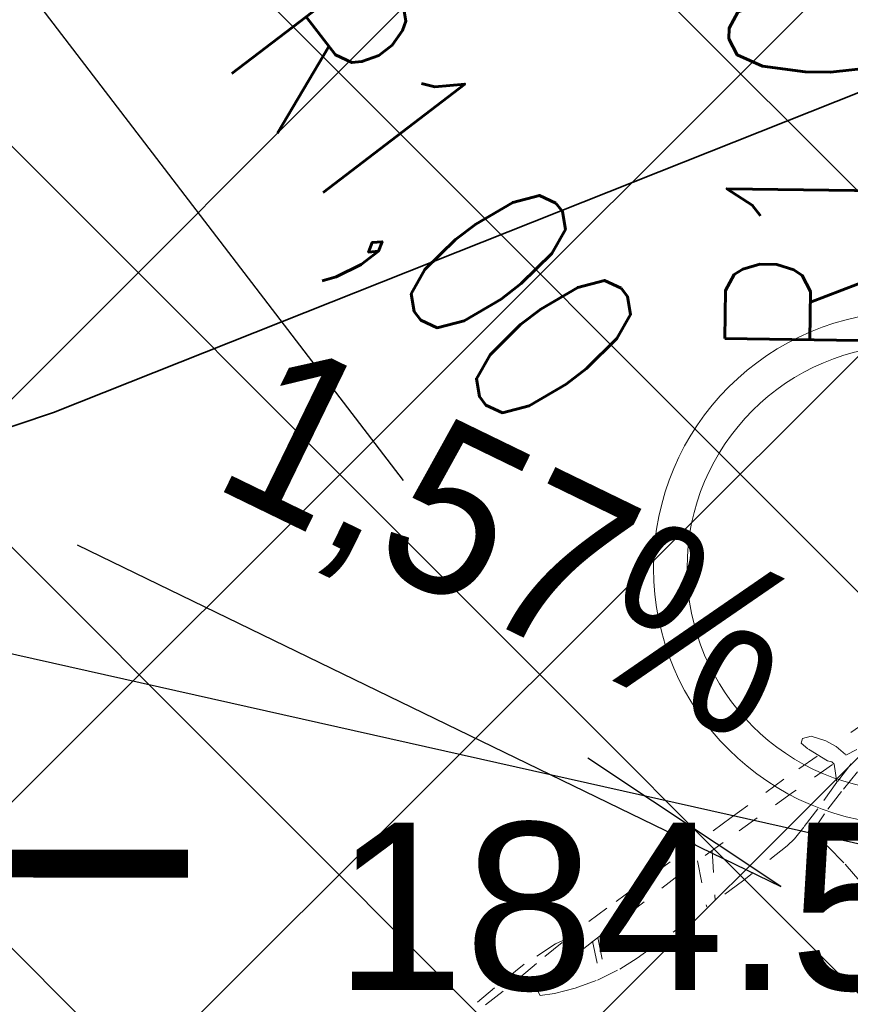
# Model space of a CAD drawing. Extents: x 8014 to 6635291, y -5609 to 5765892.
# Tile 71 of 158: x 6601184.73 to 6601188.45, y 5731790.67 to 5731795.08. Entities that reach past the tile are written whole.
import ezdxf
from ezdxf import colors
from ezdxf.entities.mleader import LeaderData, LeaderLine
from ezdxf.enums import TextEntityAlignment as Align
from ezdxf.math import Vec2, Vec3

# ---------------------------------------------------------------- set-up
doc = ezdxf.new("R2010")
doc.units = 0
doc.header["$PDSIZE"] = 0.75
for name, pattern in [('DASHED', [0.75, 0.5, -0.25]), ('DASHED2', [0.375, 0.25, -0.125]), ('HIDDEN', [0.375, 0.25, -0.125])]:
    doc.linetypes.add(name, pattern=pattern)
doc.layers.get('0').update_dxf_attribs({"linetype": 'CONTINUOUS'})
doc.layers.get('Defpoints').update_dxf_attribs({"linetype": 'CONTINUOUS'})
for name, color, linetype, lineweight in [('!m_spadki', 7, 'CONTINUOUS', 30), ('D_WYMIARY', 7, 'CONTINUOUS', 15), ('GSPWPS_O', 7, 'CONTINUOUS', 13), ('OPIS', 7, 'CONTINUOUS', 0), ('POJAZDY', 8, 'HIDDEN', 0), ('T_odn', 7, 'CONTINUOUS', 35), ('T_str.ochr.8m', 40, 'HIDDEN', 60)]:
    doc.layers.add(name, color=color, linetype=linetype, lineweight=lineweight)
for name, color, linetype in [('A-SZRAF- DROGI', 130, 'CONTINUOUS'), ('a_chodnik', 31, 'CONTINUOUS'), ('a_zieleń', 80, 'CONTINUOUS'), ('droga p.poz', 22, 'CONTINUOUS')]:
    doc.layers.add(name, color=color, linetype=linetype)
doc.layers.add('AP_HATCH_DROGI', color=7, linetype='CONTINUOUS', lineweight=15, true_color=0x949494)
doc.styles.add('Arial', font='arial.ttf')
doc.styles.add('ROMANS', font='romans.shx', dxfattribs={"width": 0.7})
doc.dimstyles.new('wymiary 1000', dxfattribs={"dimtxt": 1.2, "dimasz": 0.5, "dimexe": 0.2, "dimexo": 0, "dimgap": 0.3, "dimtad": 1, "dimzin": 1, "dimtxsty": 'ROMANS', "dimblk": 'OBLIQUE', "dimcen": 1.5, "dimazin": 0, "dimtfac": 1, "dimtix": 1, "dimtmove": 0, "dimatfit": 3, "dimfxl": 1.25, "dimarcsym": 0})

# ---------------------------------------------------------------- blocks, each defined once
blk = doc.blocks.new('_Oblique')
at = {"color": 0, "linetype": 'ByBlock', "lineweight": -2}
blk.add_line((-0.5, -0.5), (0.5, 0.5), dxfattribs=at)
blk = doc.blocks.new('*D84')
at = {"layer": 'D_WYMIARY', "color": 0, "linetype": 'Continuous', "lineweight": -2}
for p in [(6601189.248921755, 5731798.04742605), (6601189.189315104, 5731793.707835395)]:
    blk.add_line(p, (6601189.235187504, 5731797.047520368), dxfattribs=at)
at = {"layer": 'Defpoints', "color": 0}
for p in [(6601189.248921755, 5731798.04742605), (6601189.235187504, 5731797.047520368)]:
    blk.add_point(p, dxfattribs=at)
at = {"layer": 'D_WYMIARY', "color": 0, "linetype": 'Continuous', "lineweight": -2, "xscale": 0.5, "yscale": 0.5, "zscale": 0.5, "rotation": 89.21306062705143}
blk.add_blockref('_Oblique', (6601189.235187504, 5731797.047520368), dxfattribs=at)
at = {"layer": 'D_WYMIARY', "color": 0, "lineweight": 9, "insert": (6601188.425833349, 5731794.638409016), "char_height": 0.8, "attachment_point": 5, "rotation": 89.21306062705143, "style": 'ROMANS'}
blk.add_mtext('R1,00', dxfattribs=at)
blk = doc.blocks.new('*U111')
at = {"linetype": 'DASHED'}
for p, q in [((172.8803491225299, 93.75447897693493), (169.1330828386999, 92.2565067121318)), ((174.5666177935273, 92.44375372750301), (172.8803491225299, 93.75447897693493)), ((169.1330828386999, 92.2565067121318), (165.0110914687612, 86.63911296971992)), ((169.695172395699, 78.96200848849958), (173.6298012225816, 88.51157797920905)), ((173.6298012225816, 88.51157797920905), (174.5666177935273, 92.44375372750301)), ((165.0110914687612, 86.63911296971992), (162.762733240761, 81.95795173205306)), ((311.8748100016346, 83.35584449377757), (316.5050511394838, 84.28131529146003)), ((316.5050511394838, 84.28131529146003), (333.1739207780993, 85.2067860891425)), ((333.1739207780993, 85.2067860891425), (350.2132086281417, 84.46640945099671)), ((350.2132086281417, 84.46640945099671), (367.4377075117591, 83.35584449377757)), ((143.7098272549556, 82.9135547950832), (163.2574898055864, 83.39448272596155)), ((162.762733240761, 81.95795173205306), (161.451189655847, 76.52780500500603)), ((172.130895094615, 83.45592399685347), (190.3410140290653, 83.83041674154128)), ((190.3410140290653, 83.83041674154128), (219.5696806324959, 83.83041674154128)), ((219.5696806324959, 83.83041674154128), (253.2950675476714, 83.83041674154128)), ((253.2950675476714, 83.83041674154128), (288.5383932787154, 83.72603281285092)), ((288.5383932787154, 83.72603281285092), (311.8748100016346, 83.35584449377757)), ((313.7269068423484, 82.98565617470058), (328.5436796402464, 82.24527953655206)), ((328.5436796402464, 82.24527953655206), (347.9906935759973, 80.94962041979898)), ((347.9906935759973, 80.94962041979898), (369.8454335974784, 80.39433794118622)), ((156.02585202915, 75.37038906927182), (161.5343331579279, 76.25512793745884)), ((168.1740185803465, 76.10767145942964), (168.3836307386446, 77.46403750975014)), ((171.9119153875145, 68.74376357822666), (168.1740185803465, 76.10767145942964)), ((168.3836307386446, 77.46403750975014), (169.695172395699, 78.96200848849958)), ((168.7583577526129, 76.34055798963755), (190.1536495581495, 76.71505202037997)), ((190.1536495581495, 76.71505202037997), (228.9378444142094, 76.90229774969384)), ((228.9378444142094, 76.90229774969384), (253.2950675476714, 76.90229774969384)), ((234.971705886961, 76.98140479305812), (247.1637058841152, 58.00760478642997)), ((243.2267058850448, 76.98140479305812), (251.9594317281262, 57.84918762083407)), ((252.9041058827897, 76.62580479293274), (257.05973503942, 57.84918762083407)), ((253.2950675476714, 76.90229774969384), (302.0586984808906, 75.39679434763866)), ((299.5131058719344, 75.55900479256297), (306.6759058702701, 59.7856047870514)), ((302.0586984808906, 75.39679434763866), (331.2762978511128, 74.21732354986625)), ((302.3833058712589, 75.55900479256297), (309.5461058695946, 59.7856047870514)), ((142.3475053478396, 72.26847490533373), (172.6843404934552, 64.16953928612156)), ((161.878613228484, 71.68397326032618), (171.9119153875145, 68.74376357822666)), ((331.2762978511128, 74.21732354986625), (333.8328856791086, 72.95051718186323)), ((333.8328856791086, 72.95051718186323), (335.5353433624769, 71.13638547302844)), ((335.5353433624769, 71.13638547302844), (335.703120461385, 69.70965409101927)), ((171.9119153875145, 68.74376357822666), (185.8399617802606, 64.15467635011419)), ((329.9758488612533, 66.55485221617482), (321.0291386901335, 63.1403887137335)), ((335.703120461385, 69.70965409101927), (329.9758488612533, 66.55485221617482)), ((172.6843404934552, 64.16953928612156), (184.7201146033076, 60.61185628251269)), ((185.8399617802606, 64.15467635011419), (195.6741914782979, 61.20624640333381)), ((321.0291386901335, 63.1403887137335), (310.8161838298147, 60.07599438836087)), ((184.7201146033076, 60.61185628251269), (191.2778286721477, 58.17765279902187)), ((191.2778286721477, 58.17765279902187), (193.1514618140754, 56.30518907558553)), ((195.6741914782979, 61.20624640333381), (202.2689111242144, 59.41406465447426)), ((202.2689111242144, 59.41406465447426), (206.6653896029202, 58.83594055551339)), ((206.6653896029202, 58.83594055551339), (232.123019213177, 57.80316005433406)), ((232.123019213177, 57.80316005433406), (252.1708884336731, 57.61591303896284)), ((290.7609083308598, 57.62775245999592), (252.1708884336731, 57.61591303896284)), ((299.893726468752, 58.20155040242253), (290.7609083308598, 57.62775245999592)), ((310.8161838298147, 60.07599438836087), (299.893726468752, 58.20155040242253)), ((193.5261888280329, 53.87098430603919), (192.0272827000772, 47.69185208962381)), ((193.1514618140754, 56.30518907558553), (193.5261888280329, 53.87098430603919)), ((192.0272827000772, 47.69185208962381), (190.5283765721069, 36.83155734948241)), ((190.5283765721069, 36.83155734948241), (189.4041974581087, 24.84778437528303))]:
    blk.add_line(p, q, dxfattribs=at)
blk = doc.blocks.new('_None')
blk = doc.blocks.new('*D344')
at = {"layer": 'D_WYMIARY', "color": 0, "linetype": 'Continuous', "lineweight": -2}
for p in [(6601183.811731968, 5731796.459133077), (6601186.450777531, 5731793.01369573)]:
    blk.add_line(p, (6601184.419806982, 5731795.665253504), dxfattribs=at)
at = {"layer": 'Defpoints', "color": 0}
for p in [(6601183.811731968, 5731796.459133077), (6601184.419806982, 5731795.665253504)]:
    blk.add_point(p, dxfattribs=at)
at = {"layer": 'D_WYMIARY', "color": 0, "linetype": 'Continuous', "lineweight": -2, "xscale": 0.5, "yscale": 0.5, "zscale": 0.5, "rotation": 127.4504437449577}
blk.add_blockref('_Oblique', (6601184.419806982, 5731795.665253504), dxfattribs=at)
at = {"layer": 'D_WYMIARY', "color": 0, "lineweight": 9, "insert": (6601186.507550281, 5731794.216046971), "char_height": 0.8, "attachment_point": 5, "rotation": 307.4504437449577, "style": 'ROMANS'}
blk.add_mtext('R1,00', dxfattribs=at)
blk = doc.blocks.new('*D352')
at = {"layer": 'D_WYMIARY', "color": 0, "linetype": 'Continuous', "lineweight": -2}
blk.add_line((6601185.05406356, 5731774.096999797), (6601190.795644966, 5731784.276018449), dxfattribs=at)
at = {"layer": 'Defpoints', "color": 0}
for p in [(6601194.879930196, 5731791.516883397), (6601185.05406356, 5731774.096999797)]:
    blk.add_point(p, dxfattribs=at)
at = {"layer": 'D_WYMIARY', "color": 0, "linetype": 'Continuous', "lineweight": -2, "xscale": 0.5, "yscale": 0.5, "zscale": 0.5, "rotation": 240.5743759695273}
blk.add_blockref('_Oblique', (6601185.05406356, 5731774.096999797), dxfattribs=at)
at = {"layer": 'D_WYMIARY', "color": 0, "lineweight": 9, "insert": (6601189.290939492, 5731783.188278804), "char_height": 0.8, "attachment_point": 5, "rotation": 60.57437596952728, "style": 'ROMANS'}
blk.add_mtext('R20,00', dxfattribs=at)

msp = doc.modelspace()

# ---------------------------------------------------------------- hatches: boundary and pattern name
at = {"layer": 'A-SZRAF- DROGI', "linetype": 'ByBlock', "lineweight": 0}
h = msp.add_hatch(dxfattribs=at)
h.set_pattern_fill('ANSI37', color=253, scale=3, style=0)
h.set_pattern_definition([(45, (3365827.470421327, 2822255.75228963), (-0.2651650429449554, 0.2651650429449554), []), (135, (3365827.470421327, 2822255.75228963), (-0.2651650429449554, -0.2651650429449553), [])])
h.paths.add_polyline_path([(6601164.801, 5731825.446), (6601168.790559, 5731826.947746), (6601168.820585, 5731824.474329), (6601166.454, 5731823.503)])
edge = h.paths.add_edge_path()
edge.add_line((6601172.476, 5731825.895), (6601172.4105, 5731828.025676))
edge.add_line((6601172.4105, 5731828.025676), (6601173.992, 5731828.189))
edge.add_arc((6601186.03492027, 5732243.680015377), 415.665509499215, 268.3397586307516, 269.9116548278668)
edge.add_line((6601185.394, 5731828.015), (6601205.043, 5731828.193))
edge.add_line((6601205.043, 5731828.193), (6601225.2324, 5731828.343))
edge.add_line((6601225.2324, 5731828.343), (6601245.168, 5731828.586))
edge.add_line((6601245.168, 5731828.586), (6601245.54301782, 5731828.590239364))
edge.add_line((6601245.54301782, 5731828.590239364), (6601246.883624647, 5731826.593755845))
edge.add_line((6601246.883624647, 5731826.593755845), (6601221.789705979, 5731826.309230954))
edge.add_line((6601221.789705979, 5731826.309230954), (6601205.136, 5731826.031))
edge.add_line((6601205.136, 5731826.031), (6601185.273, 5731825.848))
edge.add_line((6601185.273, 5731825.848), (6601173.834, 5731826.053))
edge.add_line((6601173.834, 5731826.053), (6601172.476, 5731825.895))
edge = h.paths.add_edge_path()
edge.add_line((6601111.994, 5731733.86), (6601109.203, 5731750.836))
edge.add_line((6601109.203, 5731750.836), (6601106.88, 5731760.994))
edge.add_line((6601106.88, 5731760.994), (6601102.557, 5731779.174))
edge.add_line((6601102.557, 5731779.174), (6601096.809, 5731802.335))
edge.add_line((6601096.809, 5731802.335), (6601093.3935, 5731815.0755))
edge.add_arc((6601112.890643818, 5731821.406846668), 20.49937969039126, 186.6456011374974, 197.9902726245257, ccw=False)
edge.add_arc((6601104.100382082, 5731821.197027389), 11.77172068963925, 157.093056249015, 190.5856574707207, ccw=False)
edge.add_line((6601093.257, 5731825.779000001), (6601095.519, 5731824.743))
edge.add_line((6601095.519, 5731824.743), (6601101.325, 5731802.801))
edge.add_line((6601101.325, 5731802.801), (6601106.886, 5731780.522))
edge.add_line((6601106.886, 5731780.522), (6601111.376, 5731762.136))
edge.add_line((6601111.376, 5731762.136), (6601116.585, 5731733.745))
edge.add_line((6601116.585, 5731733.745), (6601117.929, 5731724.497))
edge.add_line((6601117.929, 5731724.497), (6601120.174581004, 5731712.998631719))
edge.add_line((6601120.174581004, 5731712.998631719), (6601122.073782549, 5731714.127215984))
edge.add_line((6601122.073782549, 5731714.127215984), (6601119.954, 5731724.963))
edge.add_line((6601119.954, 5731724.963), (6601118.634, 5731734.045))
edge.add_line((6601118.634, 5731734.045), (6601113.329, 5731762.836))
edge.add_line((6601113.329, 5731762.836), (6601108.915, 5731781.012))
edge.add_line((6601108.915, 5731781.012), (6601103.286, 5731803.464))
edge.add_line((6601103.286, 5731803.464), (6601098.333, 5731822.44))
edge.add_line((6601098.333, 5731822.44), (6601100.26, 5731826.8))
edge.add_line((6601100.26, 5731826.8), (6601104.18, 5731826.61))
edge.add_line((6601104.18, 5731826.61), (6601124.59, 5731825.705))
edge.add_arc((6601125.610328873, 5731847.683485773), 22.00215689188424, 254.8648362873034, 267.34201003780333, ccw=False)
edge.add_line((6601119.865631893, 5731826.444527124), (6601114.201632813, 5731827.976553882))
edge.add_arc((6601110.333611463, 5731814.50400797), 14.01681427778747, 73.98101766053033, 84.72925958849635)
edge.add_line((6601111.621225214, 5731828.46155551), (6601104.31, 5731828.801))
edge.add_line((6601104.31, 5731828.801), (6601098.736000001, 5731829.044))
edge.add_arc((6601099.467862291, 5731836.320540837), 7.313252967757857, 237.4214308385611, 264.25660123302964, ccw=False)
edge.add_line((6601095.530000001, 5731830.158), (6601092.874, 5731826.011))
edge.add_arc((6601101.918260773, 5731821.943692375), 9.916735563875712, 155.7860047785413, 175.0173574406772)
edge.add_arc((6601112.859662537, 5731821.4016454), 20.86790340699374, 176.1439813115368, 198.0522861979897)
edge.add_line((6601093.019, 5731814.935), (6601096.416, 5731802.213))
edge.add_line((6601096.416, 5731802.213), (6601102.139, 5731779.125))
edge.add_line((6601102.139, 5731779.125), (6601106.492, 5731760.912))
edge.add_line((6601106.492, 5731760.912), (6601108.825, 5731750.719))
edge.add_line((6601108.825, 5731750.719), (6601111.607, 5731733.785))
edge.add_line((6601111.607, 5731733.785), (6601115.11, 5731713.014))
edge.add_line((6601115.11, 5731713.014), (6601115.782940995, 5731710.388937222))
edge.add_line((6601115.782940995, 5731710.388937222), (6601116.122591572, 5731710.590771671))
edge.add_line((6601116.122591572, 5731710.590771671), (6601115.488, 5731713.094))
edge.add_line((6601115.488, 5731713.094), (6601113.741, 5731723.477))
edge.add_line((6601113.741, 5731723.477), (6601111.994, 5731733.86))
at = {"layer": 'a_chodnik', "lineweight": 13, "transparency": 33554687}
h = msp.add_hatch(dxfattribs=at)
h.set_pattern_fill('ANSI37-METRIC', color=256, scale=0.2, angle=280.2340517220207)
h.set_pattern_definition([(325.2340517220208, (0, 0), (0.3620931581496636, 0.5216450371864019), []), (55.23405172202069, (0, 0), (-0.5216450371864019, 0.3620931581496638), [])])
h.paths.add_polyline_path([(6601194.246757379, 5731793.894956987), (6601194.215775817, 5731797.133052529), (6601193.225387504, 5731796.123685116), (6601193.239395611, 5731794.659602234), (6601194.246757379, 5731793.894956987)])
h.paths.add_polyline_path([(6601194.246757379, 5731793.894956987), (6601193.239395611, 5731794.659602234), (6601193.244759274, 5731794.09900901, -0.2473320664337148), (6601192.391404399, 5731792.44115067), (6601184.962975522, 5731787.243756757), (6601184.962938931, 5731787.235423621), (6601184.941439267, 5731787.201271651), (6601184.920092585, 5731787.201956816), (6601184.916287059, 5731787.211090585), (6601183.212613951, 5731786.019094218, -0.2018006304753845), (6601180.937978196, 5731785.528927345), (6601180.938117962, 5731785.515256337, -0.01914406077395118), (6601180.927381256, 5731785.132726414), (6601182.640627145, 5731784.398434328), (6601194.259836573, 5731792.527960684), (6601194.246757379, 5731793.894956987)])
h.paths.add_polyline_path([(6601182.640627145, 5731784.398434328), (6601180.927381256, 5731785.132726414, -0.04070849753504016), (6601180.807769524, 5731784.328882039), (6601182.541218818, 5731784.328882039), (6601182.640627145, 5731784.398434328)])
h.paths.add_polyline_path([(6601180.807769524, 5731784.328882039, 0.04070849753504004), (6601180.927381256, 5731785.132726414), (6601180.490661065, 5731785.319903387, -0.0411077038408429), (6601180.347307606, 5731784.328882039), (6601180.807769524, 5731784.328882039, 0.04070849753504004)])
h.paths.add_polyline_path([(6601179.222982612, 5731786.327350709), (6601178.162378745, 5731786.944962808, -0.005225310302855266), (6601177.708529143, 5731786.512316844), (6601179.22768519, 5731785.861211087), (6601179.222982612, 5731786.327350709)])
h.paths.add_polyline_path([(6601179.190745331, 5731784.328882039, 0.02863642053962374), (6601179.233917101, 5731785.243477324), (6601179.22768519, 5731785.861211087), (6601177.708529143, 5731786.512316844, -0.008710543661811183), (6601176.932199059, 5731785.812497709), (6601176.932197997, 5731785.464012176, -0.2917963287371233), (6601176.353734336, 5731784.557203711), (6601176.353734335, 5731784.328882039), (6601179.190745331, 5731784.328882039, 0.02863642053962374)])
h.paths.add_polyline_path([(6601180.501989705, 5731785.64551439, -0.04771992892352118), (6601179.983128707, 5731785.884701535), (6601179.222982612, 5731786.327350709), (6601179.22768519, 5731785.861211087), (6601180.490661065, 5731785.319903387, 0.01335516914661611), (6601180.501989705, 5731785.64551439, -0.04771992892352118)])
h.paths.add_polyline_path([(6601178.080613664, 5731786.992576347, 0.1412764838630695), (6601176.541231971, 5731787.390177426), (6601176.353544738, 5731787.388257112), (6601176.353544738, 5731787.378575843), (6601176.353734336, 5731787.378575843), (6601176.353734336, 5731786.990827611, -0.04925186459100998), (6601176.522947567, 5731786.890871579), (6601176.522952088, 5731786.915537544), (6601177.422952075, 5731786.915372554), (6601177.422906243, 5731786.665372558), (6601177.369921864, 5731786.665382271), (6601177.369920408, 5731786.657443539), (6601177.708529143, 5731786.512316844, 0.005225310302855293), (6601178.162378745, 5731786.944962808), (6601178.080613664, 5731786.992576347, 0.1412764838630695)])
h.paths.add_polyline_path([(6601176.932199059, 5731785.812497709), (6601176.932199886, 5731786.084012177, 0.1563945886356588), (6601176.745759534, 5731786.665496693), (6601176.522906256, 5731786.665537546), (6601176.522947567, 5731786.890871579, 0.04925186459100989), (6601176.353734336, 5731786.990827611), (6601176.353734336, 5731785.321743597, 0.006321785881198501), (6601176.932199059, 5731785.812497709)])
h.paths.add_polyline_path([(6601176.932199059, 5731785.812497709, 0.008710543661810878), (6601177.708529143, 5731786.512316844), (6601177.369920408, 5731786.657443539), (6601177.369921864, 5731786.665382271), (6601176.745759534, 5731786.665496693, -0.1563945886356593), (6601176.932199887, 5731786.084012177), (6601176.932199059, 5731785.812497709, 0.008710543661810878)])
h.paths.add_polyline_path([(6601176.353734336, 5731784.557203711, 0.2917963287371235), (6601176.932197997, 5731785.464012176), (6601176.932199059, 5731785.812497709, -0.006321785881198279), (6601176.353734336, 5731785.321743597), (6601176.353734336, 5731784.557203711, 0.2917963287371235)])
h.paths.add_polyline_path([(6601192.914, 5731790.78725), (6601192.914, 5731792.053), (6601196.45375, 5731792.053), (6601196.45375, 5731790.78725)])
edge = h.paths.add_edge_path()
edge.add_line((6601181.416804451, 5731787.530199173), (6601181.30558633, 5731787.5498259))
edge.add_line((6601181.30558633, 5731787.5498259), (6601181.383316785, 5731787.602243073))
edge.add_arc((6601181.693754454, 5731787.702736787), 0.3262982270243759, 197.9376092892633, 211.9225727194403)
at = {"layer": 'a_zieleń', "transparency": 33554687}
h = msp.add_hatch(dxfattribs=at)
h.set_pattern_fill('ANSI31', color=256, scale=2, angle=0.5415578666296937)
h.set_pattern_definition([(45.5415578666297, (6600987.53512271, 5732094.771343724), (-0.1784396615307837, 0.1750979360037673), [])])
edge = h.paths.add_edge_path()
edge.add_line((6601184.522925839, 5731785.715408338), (6601184.766921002, 5731785.473322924))
edge.add_line((6601184.766921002, 5731785.473322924), (6601208.79, 5731802.27))
edge.add_line((6601208.79, 5731802.27), (6601211.05, 5731814.48))
edge.add_line((6601211.05, 5731814.48), (6601142.150843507, 5731813.822858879))
edge.add_arc((6601143.69840858, 5731819.101553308), 5.500870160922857, 253.6603434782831, 270.5475106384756)
edge.add_line((6601143.750973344, 5731813.6009343), (6601191.033618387, 5731814.053326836))
edge.add_arc((6601191.121506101, 5731812.113382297), 1.941934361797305, 359.83740764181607, 92.59396805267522, ccw=False)
edge.add_line((6601193.063432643, 5731812.107871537), (6601193.07399525, 5731811.003901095))
edge.add_line((6601193.07399525, 5731811.003901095), (6601197.383252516, 5731811.044963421))
edge.add_line((6601197.383252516, 5731811.044963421), (6601197.425292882, 5731806.620725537))
edge.add_line((6601197.425292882, 5731806.620725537), (6601199.73158594, 5731806.642472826))
edge.add_line((6601199.73158594, 5731806.642472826), (6601199.802988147, 5731799.171269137))
edge.add_line((6601199.802988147, 5731799.171269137), (6601197.516155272, 5731797.164784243))
edge.add_line((6601197.516155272, 5731797.164784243), (6601194.215775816, 5731797.133052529))
edge.add_line((6601194.215775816, 5731797.133052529), (6601194.250820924, 5731793.47024802))
edge.add_arc((6601191.537576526, 5731793.658273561), 2.719751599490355, 281.08944697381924, 356.0357887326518, ccw=False)
edge.add_line((6601192.060696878, 5731790.989304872), (6601185.152182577, 5731786.155675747))
edge.add_arc((71774552.68679601, -87417922.68084788), 113685689.9179969, 124.9790439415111, 124.9790443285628)
h.paths.add_polyline_path([(6601204.905956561, 5731809.178180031), (6601202.576515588, 5731808.578882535), (6601203.741236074, 5731808.878531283)], flags=16)
at = {"layer": 'AP_HATCH_DROGI', "transparency": 33554687}
h = msp.add_hatch(dxfattribs=at)
h.set_pattern_fill('ANSI37', color=8, scale=0.4, style=0)
h.set_pattern_definition([(45, (-235.1363771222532, -0.007408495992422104), (-0.8980256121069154, 0.8980256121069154), []), (135, (-235.1363771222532, -0.007408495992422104), (-0.8980256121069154, -0.8980256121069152), [])])
h.paths.add_polyline_path([(6601193.249542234, 5731793.599106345), (6601193.023173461, 5731793.157140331), (6601192.537164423, 5731792.545996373), (6601191.365211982, 5731791.715704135), (6601183.212684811, 5731786.011685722), (6601182.497746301, 5731785.59703122), (6601181.617589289, 5731785.472365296), (6601180.787473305, 5731785.553877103), (6601179.223053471, 5731786.31994221), (6601177.752199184, 5731787.151714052), (6601177.339079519, 5731787.292707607), (6601176.353805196, 5731787.380852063), (6601169.258341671, 5731787.337031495), (6601168.753547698, 5731787.164823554), (6601168.391850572, 5731786.815376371), (6601168.269527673, 5731786.161551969), (6601168.290580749, 5731783.987948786), (6601168.488974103, 5731783.423273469), (6601168.945697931, 5731783.165323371), (6601175.69063093, 5731779.256652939), (6601170.30296666, 5731775.521471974), (6601167.794910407, 5731776.936167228), (6601167.128955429, 5731777.163692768), (6601166.526245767, 5731776.961653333), (6601165.767206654, 5731775.783688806), (6601163.33174438, 5731771.472463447), (6601149.285564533, 5731779.333072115), (6601151.242391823, 5731782.823348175, 0.4126509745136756), (6601150.866490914, 5731784.182768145, -0.1085287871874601), (6601148.96558026, 5731785.930285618), (6601146.409825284, 5731789.580268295, 0.3525795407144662), (6601145.069900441, 5731789.886280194), (6601141.732827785, 5731787.547236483), (6601129.630619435, 5731804.831204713), (6601132.978262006, 5731807.182528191, 0.4134176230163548), (6601133.224768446, 5731808.57313886, -0.1152150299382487), (6601132.259080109, 5731812.541634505), (6601132.249191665, 5731813.578443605), (6601191.12157696, 5731814.047908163), (6601191.993802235, 5731813.804172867), (6601192.465289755, 5731813.507952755), (6601192.845826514, 5731812.99932286), (6601193.051446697, 5731812.404393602), (6601193.047141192, 5731810.787722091), (6601189.71617973, 5731810.759041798), (6601189.71617973, 5731810.476779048), (6601189.478657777, 5731810.589941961), (6601189.137921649, 5731810.649778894), (6601188.638827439, 5731810.516336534), (6601188.455564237, 5731810.361099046), (6601188.183916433, 5731809.949719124), (6601188.300918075, 5731797.719288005), (6601188.593649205, 5731797.284428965), (6601189.24852946, 5731797.040421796), (6601189.730764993, 5731797.164266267), (6601189.9472133, 5731797.324671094), (6601190.197602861, 5731797.731115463, -0.05991203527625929), (6601190.100695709, 5731797.525527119), (6601190.166834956, 5731797.525527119), (6601193.211719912, 5731797.5521764), (6601193.249542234, 5731793.599106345)], is_closed=False)
h.paths.add_polyline_path([(6601150.891862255, 5731811.46124344), (6601160.891791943, 5731811.516907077), (6601161.10822189, 5731789.159091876), (6601151.108690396, 5731789.062293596)], flags=16)
h.paths.add_polyline_path([(6601183.692642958, 5731809.969609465), (6601184.392950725, 5731809.683450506), (6601184.692597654, 5731808.979128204), (6601184.811738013, 5731796.463292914), (6601184.682850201, 5731795.960525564), (6601184.52561327, 5731795.751385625), (6601184.137843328, 5731795.50636878), (6601183.821335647, 5731795.45177002), (6601168.207583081, 5731795.409667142), (6601167.268951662, 5731795.745236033), (6601166.254055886, 5731796.470527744), (6601165.426889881, 5731797.629044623), (6601165.163207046, 5731798.3539978), (6601165.033918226, 5731799.292866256), (6601165.009865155, 5731801.818820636), (6601164.931315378, 5731807.967476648), (6601165.324893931, 5731808.648588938), (6601165.820058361, 5731809.170203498), (6601166.435272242, 5731809.557882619), (6601167.143473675, 5731809.853225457)], flags=16)

# ---------------------------------------------------------------- linework, layer by layer
at = {"layer": '!m_spadki', "linetype": 'Continuous'}
msp.add_lwpolyline([(6601184.987508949, 5731792.725392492), (6601188.141150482, 5731791.192764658), (6601187.276685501, 5731791.769356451)], dxfattribs=at)
msp.add_lwpolyline([(6601184.987508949, 5731792.725392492), (6601188.141150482, 5731791.192764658), (6601187.276685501, 5731791.769356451)], dxfattribs=at)
msp.add_lwpolyline([(6601184.987508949, 5731792.725392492), (6601188.141150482, 5731791.192764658), (6601187.276685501, 5731791.769356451)], dxfattribs=at)
at = {"color": 0, "linetype": 'Continuous', "lineweight": 0}
for radius in [1.15, 1]:
    msp.add_circle((6601188.721166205, 5731792.619996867), radius, dxfattribs=at)
at = {"layer": 'droga p.poz', "linetype": 'DASHED2', "ltscale": 5}
msp.add_lwpolyline([(6601162.395043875, 5731791.301583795, 0.125, 0.125, 0), (6601185.484959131, 5731791.296089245, 0.2, 0.2, 0)], format="xyseb", dxfattribs=at)
at = {"layer": 'T_odn', "ltscale": 0.5}
msp.add_lwpolyline([(6601208.635751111, 5731798.39545813), (6601189.51755542, 5731795.160421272), (6601184.881994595, 5731793.318510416), (6601181.19880482, 5731792.080009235)], dxfattribs=at)
at = {"layer": 'T_str.ochr.8m', "color": 202, "ltscale": 2}
msp.add_arc((6601157.260715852, 5731807.695597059, 1.031868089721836e-08), 30, 270.5435333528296, 0.5435337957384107, dxfattribs=at)

# ---------------------------------------------------------------- block references
at = {"layer": 'POJAZDY', "xscale": -0.01, "yscale": 0.01, "zscale": 0.01, "rotation": 36.01929117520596}
msp.add_blockref('*U111', (6601190.187394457, 5731792.115447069), dxfattribs=at)

# ---------------------------------------------------------------- texts
at = {"layer": '!m_spadki', "linetype": 'Continuous', "style": 'Arial', "width": 0.8999999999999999}
msp.add_text('1,57%%%', height=0.7500000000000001, rotation=334.0808646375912, dxfattribs=at).set_placement((6601186.782880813, 5731792.408784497), align=Align.CENTER)
msp.add_text('1,57%%%', height=0.7500000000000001, rotation=334.0808646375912, dxfattribs=at).set_placement((6601186.782880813, 5731792.408784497), align=Align.CENTER)
msp.add_text('1,57%%%', height=0.7500000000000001, rotation=334.0808646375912, dxfattribs=at).set_placement((6601186.782880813, 5731792.408784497), align=Align.CENTER)
at = {"layer": 'GSPWPS_O', "color": 8, "linetype": 'Continuous', "lineweight": 0, "style": 'Arial'}
msp.add_text('184.51', height=0.75, dxfattribs=at).set_placement((6601186.14, 5731790.73, 10.8))

# ---------------------------------------------------------------- dimensions: what is measured, and where the dimension line sits
at = {"layer": 'D_WYMIARY', "linetype": 'Continuous', "lineweight": 9}
for center, mpoint, picture, middle in [((6601189.248921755, 5731798.04742605), (6601189.235187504, 5731797.047520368), '*D84', (6601188.425833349, 5731794.638409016)), ((6601183.811731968, 5731796.459133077), (6601184.419806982, 5731795.665253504), '*D344', (6601186.507550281, 5731794.216046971))]:
    dim = msp.add_radius_dim(center=center, mpoint=mpoint, dimstyle='wymiary 1000', override={"dimtxt": 0.8, "dimzin": 0, "dimtxsty": 'ROMANS'}, dxfattribs=at)
    dim.commit()
    dim.dimension.update_dxf_attribs({"geometry": picture, "text_midpoint": middle})
dim = msp.add_radius_dim(center=(6601194.879930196, 5731791.516883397), mpoint=(6601185.05406356, 5731774.096999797), dimstyle='wymiary 1000', override={"dimtxt": 0.8, "dimzin": 0, "dimtxsty": 'ROMANS'}, dxfattribs=at)
dim.commit()
dim.dimension.update_dxf_attribs({"geometry": '*D352', "text_midpoint": (6601189.966996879, 5731782.806941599), "dimtype": 164})

# ---------------------------------------------------------------- leaders
at = {"layer": 'OPIS', "linetype": 'Continuous'}
ml = msp.add_multileader_mtext('Standard', dxfattribs=at)
ml.set_content('Zbiornik retencyjny \\PV=120 m3', style='Arial')
ml.set_leader_properties()
ml.set_arrow_properties(name='NONE')
ml.build(insert=Vec2(0, 0))
ml.multileader.update_dxf_attribs({"text_left_attachment_type": 6, "text_right_attachment_type": 6, "dogleg_length": 1, "arrow_head_size": 1.25})
ctx = ml.context
ctx.base_point, ctx.char_height, ctx.arrow_head_size, ctx.landing_gap_size, ctx.plane_origin = Vec3(6601205.185666, 5731787.862965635, 10.8), 0.75, 1.25, 0.5, Vec3(6601204.121712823, 5731783.188399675, 10.8)
ctx.left_attachment, ctx.right_attachment = 6, 6
notes = []
notes.append((ctx, [(0, (1, 1, 0), (6601204.185666, 5731787.862965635, 10.8), (1, 0), 1, [(0, [(6601177.717418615, 5731793.801663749, 10.8)], 0, [])])]))
ctx.mtext.insert, ctx.mtext.flow_direction = Vec3(6601205.685666, 5731788.762965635, 10.8), 5
for ctx, leaders in notes:
    for number, flags, end, landing, length, lines in leaders:
        leader = LeaderData()
        leader.index, (leader.has_last_leader_line, leader.has_dogleg_vector, leader.attachment_direction) = number, flags
        leader.last_leader_point, leader.dogleg_vector, leader.dogleg_length = Vec3(end), Vec3(landing), length
        for number, points, colour, breaks in lines:
            line = LeaderLine()
            line.index, line.vertices, line.color, line.breaks = number, Vec3.list(points), colors.encode_raw_color(colour), breaks
            leader.lines.append(line)
        ctx.leaders.append(leader)

doc.saveas('drawing.dxf')
